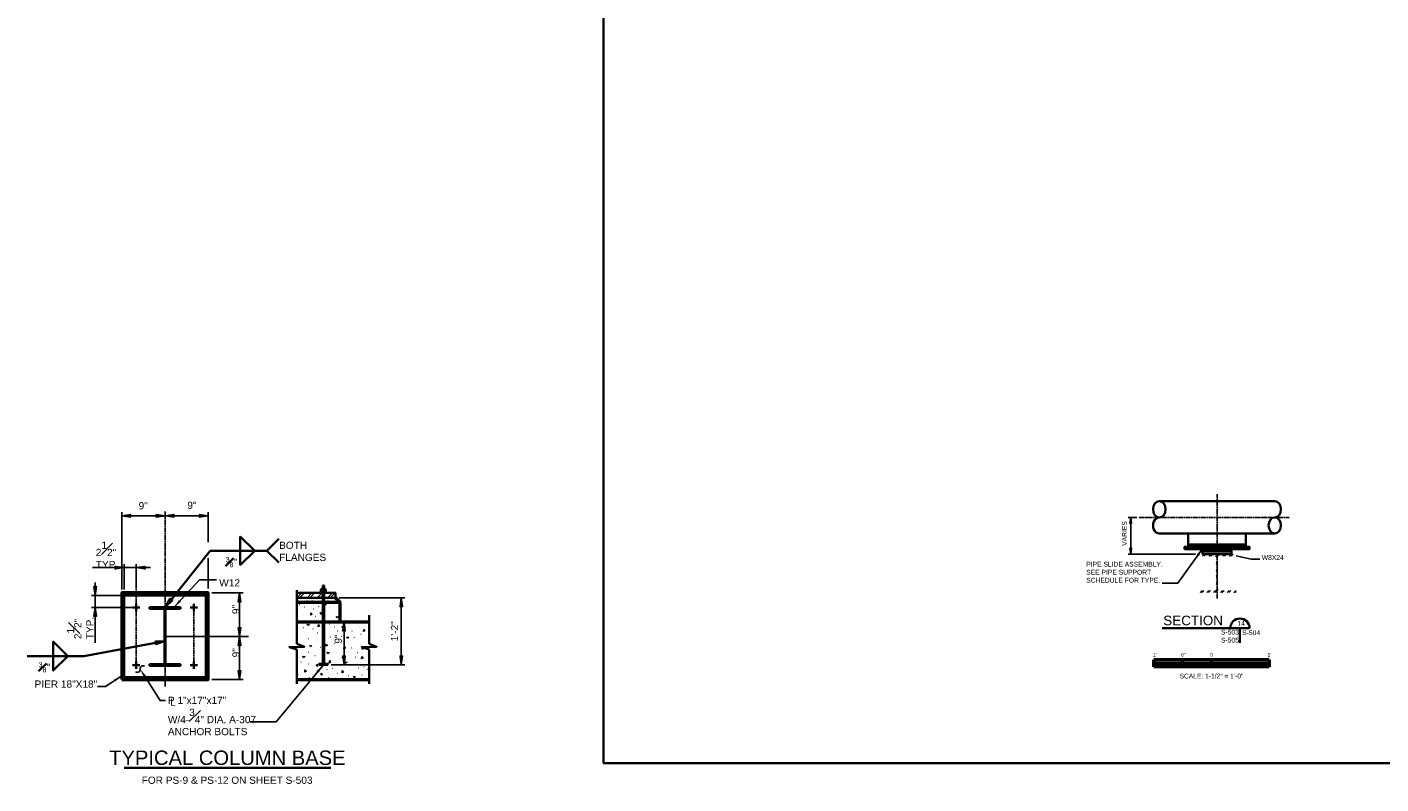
# Model space of a CAD drawing. Extents: x -490 to 147, y 39 to 689.
# Tile 2 of 4: x -453 to -171, y 207 to 364. Entities that reach past the tile are written whole.
import ezdxf
from ezdxf.enums import TextEntityAlignment as Align

# ---------------------------------------------------------------- set-up
doc = ezdxf.new("R2010")
doc.units = 0
doc.header["$LTSCALE"] = 0.0037
doc.header["$MEASUREMENT"] = 0
doc.linetypes.add('ACAD_ISO08W100', pattern=[432, 288, -36, 72, -36])
for name, color, linetype, lineweight in [('Level 1', 7, 'Continuous', 18), ('Level 15', 7, 'Continuous', 18), ('Level 50', 7, 'Continuous', 18), ('S-Anno-Brkl', 2, 'Continuous', 35), ('S-Anno-Dims', 33, 'Continuous', 35), ('S-Anno-Patt', 152, 'Continuous', 18), ('S-Anno-Symb', 6, 'Continuous', 50), ('S-Anno-Symb-Weld', 5, 'Continuous', 35), ('S-Anno-Text', 53, 'Continuous', 25), ('S-Anno-Text-Titl', 6, 'Continuous', 35), ('S-Sect-Cntr', 5, 'ACAD_ISO08W100', 25), ('S-Sect-Conc', 6, 'Continuous', 50), ('S-Sect-Misc', 3, 'Continuous', 35), ('S-Sect-Shps', 3, 'Continuous', 35)]:
    doc.layers.add(name, color=color, linetype=linetype, lineweight=lineweight)
doc.styles.add('BORD', font='romand.shx')
doc.styles.add('NOTES', font='romans.shx')
doc.styles.add('Text', font='txt', dxfattribs={"height": 0.125})

# ---------------------------------------------------------------- blocks, each defined once
blk = doc.blocks.new('LARROW')
at = {"color": 0, "linetype": 'ByBlock', "lineweight": -2, "flags": 128}
blk.add_lwpolyline([(-4.93, 0.71), (0, 0), (-4.92, -0.71), (-4.77, -0.59), (-4.55, -0.38), (-4.44, -0.19), (-4.42, 0), (-4.46, 0.21), (-4.57, 0.41), (-4.79, 0.61), (-4.93, 0.71), (-0.15, 0.01), (-4.76, -0.67), (-4.62, -0.56), (-4.39, -0.34), (-4.32, -0.06), (-4.37, 0.22), (-4.5, 0.41), (-4.67, 0.57), (-4.78, 0.65), (-0.41, 0.01), (-4.56, -0.59), (-4.41, -0.49), (-4.33, -0.37), (-4.25, -0.21), (-4.21, 0.01), (-4.23, 0.19), (-4.32, 0.33), (-4.5, 0.44), (-4.61, 0.58), (-0.71, 0.01), (-4.33, -0.5), (-4.17, -0.3), (-4.12, -0.06), (-4.14, 0.22), (-4.45, 0.51), (-1.05, 0.02), (-4.12, -0.41), (-4.07, -0.26), (-3.98, -0.04), (-4.04, 0.21), (-4.28, 0.43), (-1.36, 0.02), (-4.01, -0.31), (-3.92, -0.14), (-3.88, 0.04), (-4.07, 0.33), (-1.73, 0.02), (-3.85, -0.24), (-3.79, -0.11), (-3.77, 0.04), (-3.92, 0.25), (-2.17, 0.02), (-3.71, -0.15), (-3.67, 0.05), (-3.81, 0.17), (-2.53, 0.02), (-3.61, -0.09), (-3.63, 0.1), (-2.9, 0.02), (-3.57, -0.03), (-3.59, 0.03), (-3.36, 0.03)], dxfattribs=at)
blk = doc.blocks.new('S0015B')
for p, q in [((1.5, 0.002), (-1.5, 0.002)), ((-1.5, -0.185), (-1.5, 0.002)), ((-0.75, -0.185), (-0.75, 0)), ((0, -0.185), (0, 0)), ((1.5, 0.002), (1.5, -0.185)), ((1.5, -0.092), (-1.5, -0.092)), ((1.5, -0.185), (-1.5, -0.185))]:
    blk.add_line(p, q)
at = {"extrusion": (0, 0, -1)}
for points in [[(1.5, 0.002), (1.5, -0.092), (0.75, 0), (0.75, -0.092)], [(0, 0), (0, -0.092), (-1.5, 0.002), (-1.5, -0.092)], [(0.75, -0.092), (0.75, -0.185), (0, -0.092), (0, -0.185)]]:
    blk.add_solid(points, dxfattribs=at)
at = {"lineweight": 18, "style": 'Text'}
for s, p in [("1'", (-1.477, 0.133)), ('6"', (-0.728, 0.134)), ('0', (0, 0.134)), ("1'", (1.504, 0.133))]:
    blk.add_text(s, height=0.0938, dxfattribs=at).set_placement(p, align=Align.MIDDLE_CENTER)
at = {"lineweight": 25, "style": 'Text'}
blk.add_text('SCALE: 1-1/2" = 1\'-0"', height=0.125, dxfattribs=at).set_placement((0, -0.422), align=Align.MIDDLE_CENTER)

msp = doc.modelspace()

# ---------------------------------------------------------------- hatches: boundary and pattern name
at = {"layer": 'S-Anno-Text', "extrusion": (0, 0, -1)}
for points in [[(208.85, 255.02), (208.27, 256.14), (209.15, 255.23), (209.11, 255.25), (209.03, 255.26), (208.97, 255.25), (208.93, 255.23), (208.89, 255.2), (208.87, 255.15), (208.86, 255.07)], [(200.36, 253.8), (200.39, 253.83), (200.43, 253.89), (200.45, 253.95), (200.45, 254), (200.43, 254.05), (200.39, 254.09), (200.33, 254.13), (200.28, 254.15), (201.54, 254.24)], [(422.34, 243.61), (420.86, 244.8), (420.92, 244.79), (421.04, 244.78), (421.12, 244.8), (421.19, 244.84), (421.24, 244.9), (421.26, 244.98), (421.27, 245.09), (421.26, 245.17)], [(392.31, 229.98), (391.32, 231.59), (392.73, 230.32), (392.67, 230.34), (392.55, 230.35), (392.47, 230.34), (392.39, 230.3), (392.35, 230.24), (392.32, 230.16), (392.31, 230.05)], [(434.66, 228.06), (433.24, 229.32), (434.96, 228.52), (434.9, 228.51), (434.79, 228.49), (434.71, 228.45), (434.65, 228.4), (434.62, 228.33), (434.61, 228.25), (434.64, 228.13)], [(428.65, 229), (428.64, 229.06), (428.62, 229.17), (428.58, 229.25), (428.52, 229.31), (428.46, 229.34), (428.37, 229.34), (428.26, 229.31), (428.19, 229.29), (429.42, 230.73)]]:
    msp.add_hatch(color=256, dxfattribs=at).paths.add_polyline_path(points, flags=16)

# ---------------------------------------------------------------- linework, layer by layer
at = {"layer": 'Level 1', "color": 3, "linetype": 'Continuous', "lineweight": 35}
msp.add_3dface([(-333.07, 547.19), (146.96, 547.19), (146.96, 211.17), (-333.07, 211.17)], dxfattribs=at)
at = {"layer": 'Level 15', "color": 7, "linetype": 'Continuous', "lineweight": 25}
msp.add_line((-388.82, 245.54), (-396.82, 245.54), dxfattribs=at)
at = {"layer": 'Level 50', "color": 1, "linetype": 'Continuous', "lineweight": 18}
msp.add_line((-387.07, 240.54), (-386.28, 240.54), dxfattribs=at)
at = {"layer": 'S-Anno-Brkl'}
for p, q in [((-396.82, 235.94), (-396.82, 247.16)), ((-381.82, 235.94), (-381.82, 241.91)), ((-396.82, 227.68), (-396.82, 234.79)), ((-381.82, 227.68), (-381.82, 234.79))]:
    msp.add_line(p, q, dxfattribs=at)
at = {"layer": 'S-Anno-Brkl', "flags": 128}
for points in [[(-396.82, 235.94), (-395.27, 235.37), (-398.37, 235.28), (-396.82, 234.79)], [(-381.82, 235.94), (-380.27, 235.37), (-383.36, 235.28), (-381.82, 234.79)]]:
    msp.add_lwpolyline(points, dxfattribs=at)
at = {"layer": 'S-Anno-Dims', "lineweight": 25}
for p, q in [((-433.24, 247.29), (-433.24, 263.35)), ((-433.24, 262.6), (-424.24, 262.6)), ((-424.24, 262.79), (-424.24, 261.86)), ((-424.24, 262.6), (-415.24, 262.6)), ((-415.24, 257.13), (-415.24, 263.35)), ((-222.2, 262.27), (-223.99, 262.27)), ((-223.49, 254.64), (-223.49, 262.27)), ((-415.24, 247.48), (-415.24, 253.78)), ((-210.04, 254.64), (-223.99, 254.64)), ((-439.35, 251.81), (-427.25, 251.81)), ((-432.74, 247.29), (-432.74, 252.55)), ((-430.24, 248.18), (-430.24, 252.55)), ((-438.75, 248.74), (-438.75, 236.19)), ((-433.49, 246.04), (-439.5, 246.04)), ((-414.49, 246.54), (-408, 246.54)), ((-408.75, 237.48), (-408.75, 246.54)), ((-388.07, 245.54), (-374.38, 245.54)), ((-375.13, 231.59), (-375.13, 245.54)), ((-435.98, 243.54), (-439.5, 243.54)), ((-430.99, 243.54), (-439.46, 243.54)), ((-387.03, 231.59), (-387.03, 240.54)), ((-424.12, 237.48), (-406.89, 237.48)), ((-408.95, 237.48), (-408, 237.48)), ((-408.75, 228.54), (-408.75, 237.48)), ((-389.69, 231.59), (-386.28, 231.59)), ((-389.69, 231.59), (-374.38, 231.59)), ((-414.49, 228.54), (-408, 228.54))]:
    msp.add_line(p, q, dxfattribs=at)
at = {"layer": 'S-Anno-Patt'}
for p, q in [((-209.54, 254.31), (-209.21, 254.64)), ((-208.57, 254.21), (-208.13, 254.64)), ((-208.23, 254.21), (-207.8, 254.64)), ((-207.15, 254.21), (-206.72, 254.64)), ((-206.82, 254.21), (-206.39, 254.64)), ((-205.87, 254.08), (-205.31, 254.64)), ((-205.72, 253.89), (-204.97, 254.64)), ((-204.33, 254.21), (-203.9, 254.64)), ((-204, 254.21), (-203.56, 254.64)), ((-202.92, 254.21), (-202.48, 254.64)), ((-202.59, 254.21), (-202.15, 254.64)), ((-205.69, 252.85), (-205.4, 253.14)), ((-205.69, 252.52), (-205.4, 252.8)), ((-205.69, 251.44), (-205.4, 251.72)), ((-205.69, 251.11), (-205.4, 251.39)), ((-205.69, 250.03), (-205.4, 250.31)), ((-205.69, 249.69), (-205.4, 249.98)), ((-205.69, 248.62), (-205.4, 248.9)), ((-205.69, 248.28), (-205.4, 248.57)), ((-396.82, 245.54), (-395.82, 246.54)), ((-396.73, 244.93), (-396.72, 244.93)), ((-396.59, 244.96), (-396.63, 244.95)), ((-396.61, 245.46), (-396.6, 245.46)), ((-396.55, 245.1), (-396.55, 245.1)), ((-396.48, 245.08), (-396.48, 245.07)), ((-396.29, 245.37), (-396.29, 245.37)), ((-396.26, 245.54), (-395.26, 246.54)), ((-396.11, 245.23), (-396.1, 245.23)), ((-395.64, 245.02), (-395.64, 245.02)), ((-395.6, 245.34), (-395.6, 245.33)), ((-395.27, 245.01), (-395.26, 245)), ((-395.19, 245.41), (-395.19, 245.41)), ((-394.93, 245.14), (-394.92, 245.14)), ((-394.91, 244.88), (-394.91, 244.88)), ((-394.75, 245.31), (-394.75, 245.31)), ((-394.73, 244.96), (-394.72, 244.96)), ((-394.7, 245.54), (-393.7, 246.54)), ((-394.51, 244.95), (-394.51, 244.95)), ((-394.3, 245.25), (-394.29, 245.24)), ((-394.24, 245.54), (-394.24, 245.54)), ((-394.17, 244.89), (-394.17, 244.89)), ((-394.14, 245.54), (-393.14, 246.54)), ((-394.14, 245.33), (-394.14, 245.32)), ((-393.85, 245.07), (-393.85, 245.07)), ((-393.72, 245.1), (-393.72, 245.1)), ((-393.71, 245.33), (-393.7, 245.32)), ((-393.64, 244.95), (-393.64, 244.94)), ((-393.47, 244.93), (-393.46, 244.93)), ((-393.35, 245.46), (-393.34, 245.46)), ((-393.29, 245.1), (-393.29, 245.1)), ((-393.22, 245.08), (-393.22, 245.07)), ((-393.03, 245.37), (-393.03, 245.37)), ((-392.85, 245.23), (-392.84, 245.23)), ((-392.81, 244.92), (-392.85, 244.91)), ((-392.58, 245.54), (-391.58, 246.54)), ((-392.38, 245.02), (-392.38, 245.02)), ((-392.34, 245.34), (-392.34, 245.33)), ((-392.01, 245.54), (-391.01, 246.54)), ((-392.01, 245.01), (-392, 245)), ((-391.93, 245.41), (-391.93, 245.41)), ((-391.67, 245.14), (-391.66, 245.14)), ((-391.65, 244.88), (-391.65, 244.88)), ((-391.49, 245.31), (-391.49, 245.31)), ((-391.47, 244.96), (-391.46, 244.96)), ((-391.25, 244.95), (-391.25, 244.95)), ((-391.04, 245.25), (-391.03, 245.24)), ((-390.98, 245.54), (-390.98, 245.54)), ((-390.91, 244.89), (-390.91, 244.89)), ((-390.88, 245.33), (-390.88, 245.32)), ((-390.59, 245.07), (-390.59, 245.07)), ((-390.46, 245.1), (-390.46, 245.1)), ((-390.45, 245.54), (-389.45, 246.54)), ((-390.45, 245.33), (-390.44, 245.32)), ((-390.38, 244.95), (-390.38, 244.94)), ((-390.21, 244.93), (-390.2, 244.93)), ((-390.09, 245.46), (-390.08, 245.46)), ((-390.03, 245.1), (-390.03, 245.1)), ((-389.96, 245.08), (-389.96, 245.07)), ((-389.89, 245.54), (-388.89, 246.54)), ((-389.77, 245.37), (-389.77, 245.37)), ((-389.59, 245.23), (-389.58, 245.23)), ((-389.12, 245.02), (-389.12, 245.02)), ((-389.08, 245.34), (-389.08, 245.33)), ((-388.75, 245.01), (-388.74, 245)), ((-388.39, 244.88), (-388.39, 244.88)), ((-209.07, 246.64), (-208.64, 247.08)), ((-208.74, 246.64), (-208.31, 247.08)), ((-207.66, 246.64), (-207.23, 247.08)), ((-207.33, 246.64), (-206.89, 247.08)), ((-206.25, 246.64), (-205.39, 247.5)), ((-205.92, 246.64), (-205.29, 247.27)), ((-204.84, 246.64), (-204.4, 247.08)), ((-204.51, 246.64), (-204.07, 247.08)), ((-203.43, 246.64), (-202.99, 247.08)), ((-203.09, 246.64), (-202.66, 247.08)), ((-202.02, 246.64), (-201.58, 247.08)), ((-201.68, 246.64), (-201.55, 246.78)), ((-427.49, 243.38), (-427.27, 243.61)), ((-427.49, 243.56), (-427.44, 243.61)), ((-424.62, 243.61), (-424.99, 243.23)), ((-424.44, 243.61), (-424.81, 243.23)), ((-422.16, 243.23), (-421.79, 243.61)), ((-421.99, 243.23), (-421.61, 243.61)), ((-396.82, 244.57), (-396.82, 244.57)), ((-396.57, 244.63), (-396.57, 244.62)), ((-396.48, 242.99), (-396.52, 242.98)), ((-396.38, 244.78), (-396.38, 244.78)), ((-396.35, 244.61), (-396.35, 244.61)), ((-396.22, 244.12), (-396.26, 244.11)), ((-396.09, 244.59), (-396.09, 244.58)), ((-395.94, 244.78), (-395.94, 244.78)), ((-395.68, 244.66), (-395.68, 244.65)), ((-395.39, 244.65), (-395.39, 244.64)), ((-395.2, 243.6), (-395.23, 243.59)), ((-394.9, 244.56), (-394.9, 244.56)), ((-394.57, 244.67), (-394.57, 244.67)), ((-394.22, 244.62), (-394.22, 244.62)), ((-393.91, 244.29), (-393.95, 244.28)), ((-393.75, 244.7), (-393.75, 244.7)), ((-393.58, 244.55), (-393.58, 244.54)), ((-393.56, 244.57), (-393.56, 244.57)), ((-393.4, 243.17), (-393.43, 243.16)), ((-393.31, 244.63), (-393.31, 244.62)), ((-393.12, 244.78), (-393.12, 244.78)), ((-393.09, 244.61), (-393.09, 244.61)), ((-392.83, 244.59), (-392.83, 244.58)), ((-392.68, 244.78), (-392.68, 244.78)), ((-392.42, 244.66), (-392.42, 244.65)), ((-392.28, 243.78), (-392.32, 243.76)), ((-392.13, 244.65), (-392.13, 244.64)), ((-391.64, 244.56), (-391.64, 244.56)), ((-391.31, 244.67), (-391.31, 244.67)), ((-390.96, 244.62), (-390.95, 244.62)), ((-390.49, 244.7), (-390.49, 244.7)), ((-390.32, 244.55), (-390.32, 244.54)), ((-390.3, 244.57), (-390.3, 244.57)), ((-390.05, 244.63), (-390.05, 244.62)), ((-389.89, 243.52), (-389.92, 243.51)), ((-389.86, 244.78), (-389.86, 244.78)), ((-389.83, 244.61), (-389.83, 244.61)), ((-389.57, 244.59), (-389.57, 244.58)), ((-389.46, 244.08), (-389.5, 244.07)), ((-389.46, 242.15), (-389.49, 242.14)), ((-389.42, 244.78), (-389.42, 244.78)), ((-389.16, 244.66), (-389.16, 244.65)), ((-388.87, 244.65), (-388.87, 244.64)), ((-388.69, 244.62), (-388.72, 244.61)), ((-388.38, 244.56), (-388.38, 244.56)), ((-388.05, 244.67), (-388.05, 244.67)), ((-424.37, 241.03), (-424.12, 241.28)), ((-424.37, 240.85), (-424.12, 241.1)), ((-396.48, 240.95), (-396.52, 240.94)), ((-395.45, 239.32), (-395.49, 239.31)), ((-395.37, 241.8), (-395.4, 241.79)), ((-394.85, 240.69), (-394.89, 240.68)), ((-392.97, 241.63), (-393.01, 241.62)), ((-391.26, 240.43), (-391.29, 240.42)), ((-390.57, 241.8), (-390.61, 241.79)), ((-390.06, 240.09), (-390.09, 240.08)), ((-388.95, 239.43), (-388.99, 239.42)), ((-387.75, 240.77), (-387.78, 240.76)), ((-383.72, 239.32), (-383.75, 239.31)), ((-424.12, 238.45), (-424.37, 238.2)), ((-424.12, 238.27), (-424.37, 238.02)), ((-396.75, 238.4), (-396.78, 238.39)), ((-396.05, 236.66), (-396.09, 236.65)), ((-395.8, 238.03), (-395.83, 238.02)), ((-394.34, 237), (-394.38, 236.99)), ((-393.48, 239.06), (-393.52, 239.05)), ((-392.6, 236.61), (-392.64, 236.6)), ((-392.54, 238.2), (-392.58, 238.19)), ((-389.8, 237.34), (-389.84, 237.33)), ((-388.34, 238.63), (-388.38, 238.62)), ((-387.49, 237.52), (-387.52, 237.51)), ((-385.37, 238.62), (-385.41, 238.61)), ((-384.92, 237.26), (-384.95, 237.25)), ((-383.46, 237.91), (-383.5, 237.9)), ((-424.37, 235.37), (-424.12, 235.62)), ((-424.37, 235.19), (-424.12, 235.44)), ((-396.78, 234.08), (-396.82, 234.07)), ((-395.71, 234.6), (-395.75, 234.59)), ((-394.43, 234.17), (-394.46, 234.16)), ((-391.86, 235.2), (-391.89, 235.19)), ((-391.18, 236.17), (-391.22, 236.16)), ((-388.97, 236.01), (-389, 236)), ((-388.52, 234.09), (-388.55, 234.08)), ((-386.96, 236.27), (-387, 236.26)), ((-385.52, 233.83), (-385.55, 233.82)), ((-385.43, 235.11), (-385.47, 235.1)), ((-384.18, 234.08), (-384.22, 234.07)), ((-382.95, 236.4), (-382.98, 236.39)), ((-425.18, 231.73), (-425.55, 231.36)), ((-425, 231.73), (-425.38, 231.36)), ((-424.12, 232.79), (-424.37, 232.54)), ((-424.12, 232.61), (-424.37, 232.36)), ((-422.72, 231.36), (-422.35, 231.73)), ((-422.55, 231.36), (-422.17, 231.73)), ((-396.75, 232.42), (-396.78, 232.41)), ((-395.97, 232.2), (-396, 232.19)), ((-394.44, 231.77), (-394.47, 231.76)), ((-393.06, 233.49), (-393.09, 233.48)), ((-391.64, 231.81), (-391.67, 231.8)), ((-389.97, 232.54), (-390.01, 232.53)), ((-389.37, 230.83), (-389.41, 230.82)), ((-388.72, 231.81), (-388.76, 231.8)), ((-387.47, 233.17), (-387.51, 233.16)), ((-386.98, 231.13), (-387.02, 231.12)), ((-384.66, 233.14), (-384.7, 233.13)), ((-384.3, 231.96), (-384.33, 231.95)), ((-383.98, 230.91), (-384.01, 230.9)), ((-382.86, 231.2), (-382.89, 231.19)), ((-382.21, 233.48), (-382.25, 233.47)), ((-396.57, 229.63), (-396.6, 229.62)), ((-396.48, 228.59), (-396.52, 228.58)), ((-395.16, 228.55), (-395.19, 228.54)), ((-394.25, 228.94), (-394.29, 228.93)), ((-392.63, 230.14), (-392.66, 230.13)), ((-391.98, 228.55), (-392.01, 228.54)), ((-390.54, 230.56), (-390.58, 230.55)), ((-390.23, 228.94), (-390.26, 228.93)), ((-388.72, 228.93), (-388.76, 228.92)), ((-388.34, 229.8), (-388.38, 229.79)), ((-387.44, 228.74), (-387.47, 228.73)), ((-386.11, 229.31), (-386.15, 229.3)), ((-385.6, 230.4), (-385.64, 230.39)), ((-385.58, 228.74), (-385.62, 228.73)), ((-383.92, 228.7), (-383.95, 228.69)), ((-383.8, 229.95), (-383.84, 229.94)), ((-383.29, 229.45), (-383.33, 229.44)), ((-382.25, 228.59), (-382.29, 228.58)), ((-382.18, 230.67), (-382.21, 230.66))]:
    msp.add_line(p, q, dxfattribs=at)
msp.add_point((-209.54, 254.64), dxfattribs=at)
for points in [[(-395.21, 244.52), (-395.51, 244.27), (-395.67, 244.55)], [(-393.9, 242.41), (-393.64, 242.11), (-393.93, 241.95)], [(-391.73, 242.08), (-391.99, 242.38), (-391.7, 242.54)], [(-390.91, 244.49), (-390.65, 244.19), (-390.94, 244.03)], [(-394.22, 240.01), (-394.52, 239.76), (-394.68, 240.04)], [(-392.34, 239.98), (-392.09, 239.68), (-392.37, 239.52)], [(-388.17, 241.6), (-388.47, 241.35), (-388.63, 241.63)], [(-387.23, 239.2), (-387.48, 239.5), (-387.2, 239.66)], [(-386.01, 237.32), (-386.31, 237.07), (-386.47, 237.35)], [(-382.92, 238.96), (-382.67, 238.66), (-382.95, 238.5)], [(-393.69, 235.58), (-393.99, 235.32), (-394.15, 235.61)], [(-390.72, 235.93), (-390.46, 235.63), (-390.75, 235.47)], [(-390.06, 234.18), (-390.36, 233.92), (-390.52, 234.21)], [(-387.01, 235.4), (-386.75, 235.1), (-387.04, 234.94)], [(-382.87, 235.05), (-383.17, 234.79), (-383.33, 235.08)], [(-395.13, 233.34), (-395.43, 233.09), (-395.59, 233.37)], [(-392.56, 231.25), (-392.82, 231.55), (-392.53, 231.71)], [(-390.07, 232.4), (-389.82, 232.11), (-390.1, 231.94)], [(-386.39, 232.13), (-386.69, 231.88), (-386.85, 232.16)], [(-383.34, 233.31), (-383.08, 233.01), (-383.37, 232.85)], [(-395.18, 230.55), (-394.93, 230.25), (-395.21, 230.09)], [(-391.78, 229.9), (-391.52, 229.6), (-391.81, 229.44)], [(-387.39, 230.4), (-387.13, 230.1), (-387.42, 229.94)], [(-384.61, 229.18), (-384.91, 228.92), (-385.07, 229.21)]]:
    msp.add_3dface(points, dxfattribs=at)
at = {"layer": 'S-Anno-Symb-Weld'}
for p, q in [((-408.59, 258.32), (-405.59, 255.32)), ((-408.59, 255.32), (-408.59, 258.32)), ((-424.08, 243.75), (-414.86, 255.32)), ((-414.86, 255.32), (-403.07, 255.32)), ((-408.59, 255.32), (-408.59, 252.32)), ((-408.59, 252.32), (-405.59, 255.32))]:
    msp.add_line(p, q, dxfattribs=at)
at = {"layer": 'S-Anno-Symb-Weld', "flags": 128}
for points in [[(-400.6, 257.79), (-403.07, 255.32), (-400.6, 252.85)], [(-422.7, 245.05), (-424.08, 243.75), (-423.13, 245.39), (-423.13, 245.31), (-423.12, 245.2), (-423.08, 245.12), (-423.04, 245.07), (-422.96, 245.03), (-422.88, 245.01), (-422.76, 245.03), (-422.7, 245.05), (-424.05, 243.79), (-423.15, 245.33), (-423.15, 245.26), (-423.14, 245.14), (-423.08, 245.05), (-422.98, 245), (-422.89, 245), (-422.81, 245.01), (-422.76, 245.02), (-423.99, 243.87), (-423.18, 245.25), (-423.18, 245.18), (-423.16, 245.13), (-423.14, 245.07), (-423.08, 245), (-423.02, 244.97), (-422.96, 244.96), (-422.88, 244.98), (-422.81, 244.99), (-423.91, 243.96), (-423.21, 245.16), (-423.18, 245.06), (-423.12, 244.99), (-423.04, 244.93), (-422.87, 244.96), (-423.83, 244.06), (-423.23, 245.07), (-423.19, 245.03), (-423.15, 244.94), (-423.06, 244.9), (-422.94, 244.93), (-423.75, 244.15), (-423.23, 245.02), (-423.19, 244.95), (-423.15, 244.9), (-423.02, 244.88), (-423.67, 244.26), (-423.24, 244.95), (-423.22, 244.9), (-423.18, 244.86), (-423.08, 244.86), (-423.56, 244.39), (-423.25, 244.89), (-423.2, 244.83), (-423.13, 244.84), (-423.48, 244.5), (-423.25, 244.85), (-423.19, 244.81), (-423.39, 244.61), (-423.25, 244.82), (-423.22, 244.81), (-423.28, 244.74)], [(-424.37, 236.53), (-441.12, 233.42), (-452.92, 233.42)], [(-447.48, 233.42), (-447.48, 236.42), (-444.48, 233.42)], [(-426.26, 236.45), (-424.37, 236.53), (-426.16, 235.92), (-426.11, 235.97), (-426.05, 236.07), (-426.02, 236.15), (-426.02, 236.22), (-426.05, 236.29), (-426.11, 236.36), (-426.21, 236.42), (-426.26, 236.45), (-424.42, 236.52), (-426.11, 235.95), (-426.06, 235.99), (-425.99, 236.09), (-425.98, 236.2), (-426.02, 236.3), (-426.08, 236.37), (-426.15, 236.41), (-426.2, 236.44), (-424.52, 236.5), (-426.03, 235.99), (-425.99, 236.03), (-425.97, 236.09), (-425.95, 236.15), (-425.94, 236.24), (-425.97, 236.3), (-426.01, 236.35), (-426.08, 236.38), (-426.14, 236.42), (-424.63, 236.48), (-425.95, 236.04), (-425.91, 236.12), (-425.91, 236.22), (-425.93, 236.32), (-426.07, 236.41), (-424.76, 236.46), (-425.88, 236.09), (-425.88, 236.14), (-425.86, 236.24), (-425.9, 236.32), (-426, 236.39), (-424.88, 236.44), (-425.85, 236.13), (-425.83, 236.2), (-425.83, 236.27), (-425.91, 236.37), (-425.02, 236.41), (-425.79, 236.17), (-425.78, 236.22), (-425.78, 236.28), (-425.85, 236.35), (-425.18, 236.38), (-425.75, 236.21), (-425.75, 236.29), (-425.81, 236.33), (-425.32, 236.36), (-425.71, 236.24), (-425.74, 236.31), (-425.46, 236.33), (-425.7, 236.27), (-425.71, 236.29), (-425.63, 236.3)], [(-447.48, 233.42), (-447.48, 230.42), (-444.48, 233.42)]]:
    msp.add_lwpolyline(points, dxfattribs=at)
at = {"layer": 'S-Anno-Text', "flags": 128}
for points in [[(-216.95, 248.6), (-213.71, 248.6), (-208.27, 256.14)], [(-196.63, 253.57), (-198.44, 253.57), (-201.54, 254.24)], [(-413.52, 249.26), (-417.09, 249.26), (-422.34, 243.61)], [(-406.51, 219.75), (-401.17, 219.75), (-391.32, 231.59)], [(-438.28, 227.11), (-436.6, 227.11), (-433.24, 229.32)], [(-424.12, 224.18), (-425.27, 224.18), (-428.73, 229.64)]]:
    msp.add_lwpolyline(points, dxfattribs=at)
at = {"layer": 'S-Anno-Text'}
for centre, start, end in [((-428.82, 230.82), 55.7696, 188.9569), ((-430.02, 230.63), 235.7696, 8.9569)]:
    msp.add_arc(centre, 0.607, start, end, dxfattribs=at)
at = {"layer": 'S-Anno-Text-Titl'}
for p, q in [((-216.93, 239.24), (-198.78, 239.24)), ((-200.78, 239.24), (-200.78, 236.17)), ((-432.76, 210.17), (-389.78, 210.17))]:
    msp.add_line(p, q, dxfattribs=at)
msp.add_arc((-200.78, 239.24), 2, 0, 180, dxfattribs=at)
at = {"layer": 'S-Sect-Cntr'}
for p, q in [((-205.54, 245.39), (-205.54, 267.12)), ((-424.24, 227.12), (-424.24, 263.54)), ((-221.7, 262.27), (-190.57, 262.27)), ((-430.24, 244.29), (-430.24, 250.57)), ((-430.24, 242.79), (-430.24, 232.29)), ((-418.24, 242.79), (-418.24, 232.29))]:
    msp.add_line(p, q, dxfattribs=at)
at = {"layer": 'S-Sect-Conc'}
for p, q in [((-388.82, 245.54), (-387.82, 244.54)), ((-387.82, 244.54), (-396.82, 244.54)), ((-387.82, 240.54), (-387.82, 244.54)), ((-396.82, 240.54), (-381.82, 240.54)), ((-396.82, 228.54), (-381.82, 228.54))]:
    msp.add_line(p, q, dxfattribs=at)
msp.add_3dface([(-433.24, 228.54), (-415.24, 228.54), (-415.24, 246.54), (-433.24, 246.54)], dxfattribs=at)
at = {"layer": 'S-Sect-Misc'}
for p, q in [((-391.44, 248.11), (-391.19, 248.11)), ((-391.44, 247.31), (-391.44, 248.11)), ((-391.44, 247.86), (-391.19, 247.86)), ((-391.39, 247.98), (-391.24, 247.98)), ((-391.39, 247.71), (-391.24, 247.71)), ((-391.19, 247.31), (-391.19, 248.11)), ((-392.04, 246.54), (-392.04, 246.76)), ((-392.04, 246.76), (-390.6, 246.76)), ((-392.04, 246.54), (-390.6, 246.54)), ((-391.86, 246.76), (-391.86, 247.23)), ((-391.78, 247.31), (-390.86, 247.31)), ((-391.49, 246.76), (-391.49, 247.31)), ((-391.44, 247.58), (-391.19, 247.58)), ((-391.39, 247.44), (-391.24, 247.44)), ((-391.23, 247.31), (-391.14, 247.15)), ((-391.14, 246.76), (-391.14, 247.31)), ((-391.05, 247.31), (-391.14, 247.15)), ((-390.78, 246.76), (-390.78, 247.23)), ((-390.6, 246.54), (-390.6, 246.76)), ((-430.99, 243.54), (-429.49, 243.54)), ((-430.24, 244.29), (-430.24, 242.79)), ((-417.49, 243.54), (-418.99, 243.54)), ((-418.24, 244.29), (-418.24, 242.79)), ((-430.99, 231.54), (-429.49, 231.54)), ((-430.24, 230.79), (-430.24, 232.29)), ((-417.49, 231.54), (-418.99, 231.54)), ((-418.24, 230.79), (-418.24, 232.29))]:
    msp.add_line(p, q, dxfattribs=at)
at = {"layer": 'S-Sect-Misc', "flags": 128}
msp.add_lwpolyline([(-392.19, 231.59), (-390.44, 231.59), (-390.44, 231.84), (-391.19, 231.84), (-391.19, 246.54), (-391.44, 246.54), (-391.44, 231.84), (-392.19, 231.84)], close=True, dxfattribs=at)
at = {"layer": 'S-Sect-Misc'}
for centre, start_param, end_param in [((-391.78, 247.23), 1.570796, 3.141593), ((-390.86, 247.23), 0, 1.570796)]:
    msp.add_ellipse(centre, major_axis=(0.0781, 0), ratio=0.99995, start_param=start_param, end_param=end_param, dxfattribs=at)
at = {"layer": 'S-Sect-Misc', "extrusion": (0, 0, -1)}
for points in [[(391.4, 247.31), (391.58, 247.31), (391.49, 247.15)], [(391.23, 247.31), (391.05, 247.31), (391.14, 247.15)]]:
    msp.add_solid(points, dxfattribs=at)
at = {"layer": 'S-Sect-Shps'}
for p, q in [((-217.54, 265.64), (-193.54, 265.64)), ((-217.54, 258.89), (-193.54, 258.89)), ((-211.54, 256.64), (-199.54, 256.64)), ((-427.49, 243.61), (-420.99, 243.61)), ((-427.49, 243.61), (-427.49, 243.23)), ((-427.49, 243.23), (-424.62, 243.23)), ((-424.37, 242.98), (-424.37, 231.98)), ((-424.12, 242.98), (-424.12, 231.98)), ((-423.87, 243.23), (-420.99, 243.23)), ((-420.99, 243.61), (-420.99, 243.23)), ((-427.49, 231.36), (-427.49, 231.73)), ((-427.49, 231.73), (-424.62, 231.73)), ((-427.49, 231.36), (-420.99, 231.36)), ((-420.99, 231.73), (-423.87, 231.73)), ((-420.99, 231.36), (-420.99, 231.73))]:
    msp.add_line(p, q, dxfattribs=at)
for centre in [(-217.54, 263.95), (-193.54, 260.58)]:
    msp.add_ellipse(centre, major_axis=(0, -1.69), ratio=0.764471, dxfattribs=at)
for centre, major_axis, ratio, start_param, end_param in [((-193.54, 263.95), (0, 1.69), 0.764471, 3.141593, 6.283185), ((-217.54, 260.58), (0, 1.69), 0.764471, 0, 3.141593), ((-424.62, 242.98), (0.25, 0), 0.99995, 0.000005, 1.5708), ((-423.87, 242.98), (0.25, 0), 0.99995, 1.5708, 3.14159), ((-424.62, 231.98), (0.25, 0), 0.99995, 4.71239, 6.283185), ((-423.87, 231.98), (0.25, 0), 0.99995, 3.14159, 4.71239)]:
    msp.add_ellipse(centre, major_axis=major_axis, ratio=ratio, start_param=start_param, end_param=end_param, dxfattribs=at)
for points in [[(-212.29, 255.64), (-198.79, 255.64), (-198.79, 256.14), (-212.29, 256.14)], [(-211.54, 256.14), (-199.54, 256.14), (-199.54, 258.89), (-211.54, 258.89)], [(-208.54, 255.14), (-202.54, 255.14), (-202.54, 255.64), (-208.54, 255.64)], [(-208.54, 254.64), (-202.54, 254.64), (-202.54, 255.14), (-208.54, 255.14)], [(-432.74, 229.04), (-415.74, 229.04), (-415.74, 246.04), (-432.74, 246.04)], [(-388.82, 245.54), (-396.82, 245.54), (-396.82, 246.54), (-388.82, 246.54)]]:
    msp.add_3dface(points, dxfattribs=at)

# ---------------------------------------------------------------- block references
at = {"layer": 'S-Anno-Dims', "lineweight": 25}
for p, xscale, yscale, zscale, rotation in [((-433.24, 262.6), 0.3799578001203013, 0.3676037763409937, 0.04762797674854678, 180), ((-424.24, 262.6), 0.3799578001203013, 0.3676037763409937, 0.04762797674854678, 180), ((-223.49, 262.27), 0.2533051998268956, 0.2450691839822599, 0.03175198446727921, 90), ((-223.49, 254.64), 0.2533051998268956, 0.2450691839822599, 0.03175198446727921, 270), ((-430.24, 251.81), 0.3799578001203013, 0.3676037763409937, 0.04762797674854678, 180), ((-438.75, 246.04), 0.3799578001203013, 0.3676037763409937, 0.04762797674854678, 270), ((-408.75, 246.54), 0.3799578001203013, 0.3676037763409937, 0.04762797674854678, 90), ((-375.13, 245.54), 0.3799578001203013, 0.3676037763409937, 0.04762797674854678, 90), ((-438.75, 243.54), 0.3799578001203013, 0.3676037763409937, 0.04762797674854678, 90), ((-408.75, 237.48), 0.3799578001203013, 0.3676037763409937, 0.04762797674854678, 270), ((-387.03, 240.54), 0.3799578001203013, 0.3676037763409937, 0.04762797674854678, 90), ((-408.75, 237.48), 0.3799578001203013, 0.3676037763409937, 0.04762797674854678, 90), ((-387.03, 231.59), 0.3799578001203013, 0.3676037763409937, 0.04762797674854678, 270), ((-375.13, 231.59), 0.3799578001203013, 0.3676037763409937, 0.04762797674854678, 270), ((-408.75, 228.54), 0.3799578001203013, 0.3676037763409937, 0.04762797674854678, 270)]:
    msp.add_blockref('LARROW', p, dxfattribs=dict(at, xscale=xscale, yscale=yscale, zscale=zscale, rotation=rotation))
at = {"layer": 'S-Anno-Dims', "lineweight": 25, "xscale": 0.3799578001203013, "yscale": 0.3676037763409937, "zscale": 0.04762797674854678}
for p in [(-424.24, 262.6), (-415.24, 262.6), (-432.74, 251.81)]:
    msp.add_blockref('LARROW', p, dxfattribs=at)
at = {"layer": 'S-Anno-Symb', "xscale": 8, "yscale": 8, "zscale": 8}
msp.add_blockref('S0015B', (-206.69, 232.64), dxfattribs=at)

# ---------------------------------------------------------------- texts
at = {"layer": 'S-Anno-Dims', "insert": (-429.73, 265.42), "char_height": 1.5, "attachment_point": 1, "line_spacing_factor": 0.731627, "style": 'NOTES'}
msp.add_mtext('\\fArial|b0|i0|c0|p39;9"', dxfattribs=at)
at = {"layer": 'S-Anno-Dims', "lineweight": 25, "insert": (-419.6, 265.52), "char_height": 1.5, "attachment_point": 1, "line_spacing_factor": 0.731627, "style": 'NOTES'}
msp.add_mtext('\\fArial|b0|i0|c0|p39;9"', dxfattribs=at)
at = {"layer": 'S-Anno-Dims', "lineweight": 25, "attachment_point": 1, "rotation": 90, "style": 'NOTES'}
for s, insert, char_height, line_spacing_factor in [('\\fArial|b0|i0|c0|p39;VARIES', (-225.29, 256.35), 1, 0.728704), ('\\fArial|b0|i0|c0|p39;9"', (-410.24, 242.16), 1.5, 0.728704), ('\\fArial|b0|i0|c0|p39;1\'-2"', (-377.29, 236.49), 1.5, 0.731627), ('\\fArial|b0|i0|c0|p39;9"', (-388.97, 236.01), 1.5, 0.731627), ('\\fArial|b0|i0|c0|p39;9"', (-410.24, 233.16), 1.5, 0.728704)]:
    msp.add_mtext(s, dxfattribs=dict(at, insert=insert, char_height=char_height, line_spacing_factor=line_spacing_factor))
at = {"layer": 'S-Anno-Dims', "lineweight": 25, "insert": (-438.63, 257.22), "char_height": 1.5, "attachment_point": 1, "style": 'NOTES'}
msp.add_mtext('\\A0;\\fArial|b0|i0|c0|p39;2\\S1#2;"\\PTYP.', dxfattribs=at)
at = {"layer": 'S-Anno-Dims', "lineweight": 25, "insert": (-444.61, 236.94), "char_height": 1.5, "attachment_point": 1, "rotation": 90, "style": 'NOTES'}
msp.add_mtext('\\A0;\\fArial|b0|i0|c0|p39;2\\S1#2;"\\PTYP.', dxfattribs=at)
at = {"layer": 'S-Anno-Symb-Weld', "insert": (-400.52, 257.2), "char_height": 1.5, "attachment_point": 1, "style": 'NOTES'}
msp.add_mtext('\\fArial|b0|i0|c0|p39;BOTH\\PFLANGES', dxfattribs=at)
at = {"layer": 'S-Anno-Symb-Weld', "char_height": 1.05, "attachment_point": 1, "line_spacing_factor": 0.604666, "style": 'NOTES'}
for insert in [(-411.64, 254), (-450.52, 232.14)]:
    msp.add_mtext('\\A1;\\fArial|b0|i0|c0|p39;\\S3#8;\\H1.500000;"', dxfattribs=dict(at, insert=insert))
at = {"layer": 'S-Anno-Text', "attachment_point": 1, "style": 'NOTES'}
for s, insert, char_height, line_spacing_factor in [('\\fArial|b0|i0|c0|p39;W8X24', (-196.24, 254.41), 1, 0.728704), ('\\fArial|b0|i0|c0|p39;W12', (-412.97, 249.4), 1.5, 0.728704), ('\\fArial|b0|i0|c0|p39;PIER 18"X18"', (-451.36, 228.35), 1.5, 0.731627), ('\\fArial|b0|i0|c0|p39;L', (-423.18, 224.59), 1.5, 0.728704)]:
    msp.add_mtext(s, dxfattribs=dict(at, insert=insert, char_height=char_height, line_spacing_factor=line_spacing_factor))
for s, insert, char_height in [('\\fArial|b0|i0|c0|p39;PIPE SLIDE ASSEMBLY.\\PSEE PIPE SUPPORT\\PSCHEDULE FOR TYPE.', (-232.73, 253.03), 1), ('\\A0;\\fArial|b0|i0|c0|p39;P 1"x17"x17"\\PW/4-\\S3#4;" DIA. A-307\\PANCHOR BOLTS', (-423.64, 224.97), 1.5)]:
    msp.add_mtext(s, dxfattribs=dict(at, insert=insert, char_height=char_height))
at = {"layer": 'S-Anno-Text-Titl'}
for s, insert, char_height, attachment_point, line_spacing_factor, style in [('\\fArial|b0|i0|c0|p39;SECTION', (-210.51, 240.81), 2, 5, 0.605618, 'BORD'), ('\\fArial|b0|i0|c0|p39;14', (-201.3, 240.74), 1, 1, 0.728704, 'NOTES'), ('\\fArial|b0|i0|c0|p39;S-504', (-200.31, 238.78), 1, 1, 0.731627, 'NOTES'), ('\\fArial|b0|i0|c0|p39;TYPICAL COLUMN BASE', (-411.28, 212.26), 3, 5, 0.603198, 'BORD'), ('\\fArial|b0|i0|c0|p39;FOR PS-9 & PS-12 ON SHEET S-503', (-429.09, 208.36), 1.5, 1, 0.606412, 'NOTES')]:
    msp.add_mtext(s, dxfattribs=dict(at, insert=insert, char_height=char_height, attachment_point=attachment_point, line_spacing_factor=line_spacing_factor, style=style))
at = {"layer": 'S-Anno-Text-Titl', "insert": (-204.72, 238.9), "char_height": 1, "attachment_point": 1, "style": 'NOTES'}
msp.add_mtext('\\fArial|b0|i0|c0|p39;S-503\\PS-505', dxfattribs=at)

doc.saveas('drawing.dxf')
